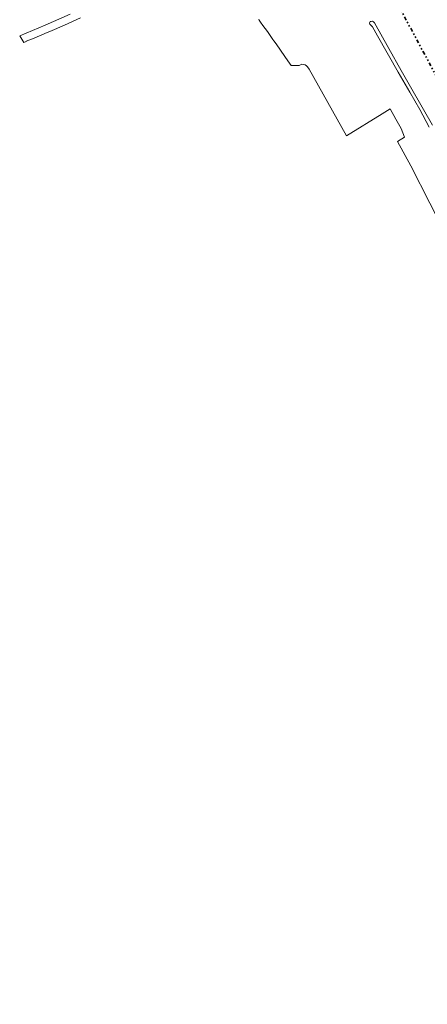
# Model space of a CAD drawing. Header units: metres. Extents: x 113441 to 115918, y 474822 to 477887.
# Tile 55 of 145: x 113441 to 113722, y 476109 to 476790. Entities that reach past the tile are written whole.
import ezdxf

# ---------------------------------------------------------------- set-up
doc = ezdxf.new("R2010")
doc.units = ezdxf.units.M
doc.linetypes.add('AL-TEKENBLADGRENS', pattern=[11.5, 2.5, -1.5, 1, -1.5, 1, -1.5, 2.5])
for name, color, linetype, lineweight in [('B-WE-GR-GRAS-GV', 252, 'Continuous', 13), ('B-WE-VH-VERHARDING_GESLOTEN-GV', 252, 'Continuous', 18), ('X-XX-AL-TEKENBLADGRENS-G', 252, 'AL-TEKENBLADGRENS', 35)]:
    doc.layers.add(name, color=color, linetype=linetype, lineweight=lineweight)

msp = doc.modelspace()

# ---------------------------------------------------------------- linework, layer by layer
at = {"layer": 'B-WE-GR-GRAS-GV'}
for points in [[(113606.049, 476789.859), (113606.366, 476789.244), (113607.295, 476787.949), (113608.97, 476785.613), (113612.057, 476781.308), (113613.463, 476779.348), (113614.502, 476777.898), (113615.895, 476775.956), (113616.583, 476774.997), (113618.083, 476772.905), (113624.155, 476764.029), (113624.55, 476763.452), (113627.247, 476759.509), (113628.403, 476757.82), (113628.665, 476757.819), (113633.896, 476757.798), (113635.871, 476758.773)], [(113723.849, 476715.185), (113717.22, 476727.434), (113710.343, 476739.551), (113702.353, 476753.255), (113688.08, 476778.357), (113684.598, 476784.591), (113683.396, 476785.737), (113682.768, 476786.445), (113682.667, 476787.145), (113682.721, 476787.88), (113682.907, 476788.288), (113683.732, 476788.354), (113684.658, 476788.439), (113685.327, 476788.06), (113686.006, 476787.378), (113695.831, 476769.634), (113704.451, 476754.408), (113709.96, 476744.835), (113719.895, 476727.501), (113726.163, 476716.531)], [(113639.738, 476756.908), (113640.825, 476755.339), (113666.66, 476709.3), (113691.374, 476724.371), (113696.719, 476727.941), (113700.847, 476720.797), (113704.339, 476714.447), (113706.72, 476708.256), (113701.786, 476705.457), (113711.092, 476688.554), (113737.359, 476636.977)]]:
    msp.add_lwpolyline(points, dxfattribs=at)
msp.add_lwpolyline([(113635.871, 476758.773, -0.2360471), (113639.738, 476756.908)], format="xyb", dxfattribs=at)
at = {"layer": 'B-WE-VH-VERHARDING_GESLOTEN-GV'}
msp.add_lwpolyline([(113475.81, 476793.32), (113458.6, 476785.84), (113440.98, 476778.49), (113443.771, 476773.893), (113445.359, 476774.554), (113445.479, 476774.604), (113450.99, 476776.9), (113459.87, 476780.71), (113461.74, 476781.48), (113471.81, 476785.85), (113483.014, 476790.849)], dxfattribs=at)
at = {"layer": 'X-XX-AL-TEKENBLADGRENS-G'}
msp.add_lwpolyline([(114444.131, 477518.262), (115425.394, 475693.653), (115098.243, 474839.844), (114578.24, 475162.508), (113568.556, 477049.85), (114444.131, 477518.262)], dxfattribs=at)

doc.saveas('drawing.dxf')
